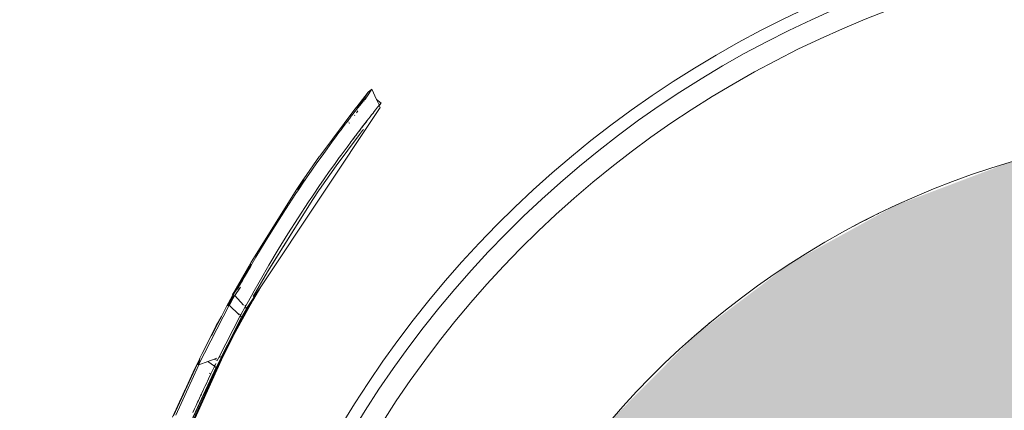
# Model space of a CAD drawing. Header units: millimetres. Extents: x 504675 to 860349, y -23215 to 63575.
# Tile 71 of 177: x 590843 to 591548, y 33472 to 33752. Entities that reach past the tile are written whole.
import ezdxf

# ---------------------------------------------------------------- set-up
doc = ezdxf.new("R2010")
doc.units = ezdxf.units.MM
doc.header["$LTSCALE"] = 10
doc.linetypes.add('LEVEL-F-OVERALL LAYOUT$0$HIDDEN', pattern=[0.375, 0.25, -0.125])
doc.layers.get('0').update_dxf_attribs({"linetype": 'CONTINUOUS'})
for name, color, linetype, lineweight in [('ARCH', 8, 'CONTINUOUS', 0), ('furniture', 8, 'CONTINUOUS', 5), ('LEVEL - C OVERALL LAYOUT$0$A-EQPM', 8, 'CONTINUOUS', 5), ('LEVEL - C OVERALL LAYOUT$0$C-COLS', 8, 'CONTINUOUS', 5)]:
    doc.layers.add(name, color=color, linetype=linetype, lineweight=lineweight)
doc.layers.add('LEVEL-F-OVERALL LAYOUT$0$DASH1L', color=8, linetype='LEVEL-F-OVERALL LAYOUT$0$HIDDEN')

# ---------------------------------------------------------------- blocks, each defined once
blk = doc.blocks.new('LEVEL - C OVERALL LAYOUT$0$Column Cladding - Column Cladding- 1200mm-V38-LEVEL C - PART PLAN 20')
at = {"layer": 'LEVEL - C OVERALL LAYOUT$0$A-EQPM', "color": 253, "lineweight": 5}
for radius, start, end in [(755, 90, 270), (746, 360, 180), (731, 0, 180), (600, 123.96032, 125.87793), (600, 137.77336, 138.46154)]:
    blk.add_arc((0, 0), radius, start, end, dxfattribs=at)
blk = doc.blocks.new('ARCH')
at = {"layer": 'LEVEL - C OVERALL LAYOUT$0$C-COLS'}
blk.add_hatch(color=256, dxfattribs=at).paths.add_polyline_path([(591638.9, 32479.69), (591724.31, 32473.95), (591809.67, 32480.43), (591893.25, 32498.99), (591973.33, 32529.25), (592048.28, 32570.6), (592116.59, 32622.2), (592176.86, 32683), (592227.87, 32751.75), (592268.57, 32827.06), (592298.14, 32907.4), (592316.83, 33003.91), (592321.71, 33076.54), (592315.23, 33161.91), (592296.67, 33245.48), (592266.41, 33325.56), (592220.09, 33407.08), (592173.46, 33468.82), (592112.66, 33529.09), (592043.91, 33580.1), (591968.6, 33620.8), (591888.26, 33650.37), (591804.53, 33668.2), (591719.11, 33673.94), (591633.75, 33667.46), (591550.18, 33648.9), (591470.1, 33618.64), (591395.14, 33577.29), (591326.84, 33525.69), (591266.57, 33464.89), (591215.56, 33396.14), (591174.86, 33320.83), (591145.29, 33240.49), (591127.46, 33156.76), (591121.72, 33071.34), (591128.2, 32985.98), (591146.76, 32902.41), (591177.02, 32822.33), (591218.37, 32747.38), (591269.97, 32679.07), (591330.77, 32618.8), (591399.52, 32567.79), (591489.85, 32521.56), (591555.17, 32497.52)], flags=0)
at = {"layer": 'LEVEL-F-OVERALL LAYOUT$0$DASH1L'}
h = blk.add_hatch(dxfattribs=at)
h.set_pattern_fill('ANGLE', color=8, scale=10, angle=352.06644)
h.set_pattern_definition([(352.0664444, (-404119.055, 373340.98), (9.6410197, 69.1814516), [50.8, -19.05]), (82.0664444, (-404119.055, 373340.98), (-69.1814516, 9.6410197), [50.8, -19.05])])
edge = h.paths.add_edge_path(flags=16)
edge.add_line((572074.71, 35847.06), (602196.9, 29528.22))
edge.add_line((602196.9, 29528.22), (599472.63, 39352))
edge.add_arc((597545.36, 38817.55), 2000, 15.49944, 89.99835)
edge.add_line((597545.42, 40817.55), (573256.11, 40817.55))
edge.add_arc((576210.34, 22394.18), 18658.72, 99.109962, 106.690333)
edge.add_line((570851.58, 40266.83), (572074.71, 35847.06))
h.paths.add_polyline_path([(583373.78, 40815.97), (583374.1, 40875.04), (586424.1, 40859.11), (586423.94, 40815.97)], flags=16)
h.paths.add_polyline_path([(600840.89, 34605.13), (600792.78, 34591.52), (599497.97, 39260.65), (599546.08, 39274.25)])
h.paths.add_polyline_path([(587210.4, 32671.78), (587194.97, 32598.38), (582692.95, 33542.79), (582708.39, 33616.18)])
edge = h.paths.add_edge_path()
edge.add_line((572071.73, 35387.89), (601863.32, 29138.4))
edge.add_arc((601986.5, 29725.62), 600, 258.15264, 375.49944)
edge.add_line((602564.68, 29885.96), (599906.27, 39472.26))
edge.add_arc((597545.36, 38817.55), 2450, 15.49944, 89.99835)
edge.add_line((597545.43, 41267.55), (573220.48, 41267.55))
edge.add_arc((576210.34, 22394.18), 19108.72, 99.001832, 106.235819)
edge.add_arc((571035.46, 40164.76), 600, 106.23582, 195.46897)
edge.add_line((570457.2, 40004.73), (571616.65, 35815.08))
edge.add_arc((572194.91, 35975.11), 600, 195.46897, 258.15264)
h.paths.add_polyline_path([(587210.4, 32671.78), (587195.41, 32600.49), (587195.43, 32600.49)])
at = {"layer": 'furniture'}
for p, q in [((591092.66, 33700.04), (591084.54, 33689.44)), ((591085.11, 33688.69), (591092.66, 33700.04)), ((591091.82, 33696.61), (591095.43, 33702.02)), ((591092.66, 33700.04), (591095.43, 33702.02)), ((591095.43, 33702.02), (591098.77, 33694.7)), ((591087.63, 33691.74), (591086.61, 33690.46)), ((591088.58, 33692.94), (591087.63, 33691.74)), ((591089.46, 33694.04), (591088.58, 33692.94)), ((591090.26, 33695.04), (591089.46, 33694.04)), ((591089.85, 33693.64), (591089.89, 33693.7)), ((591090.99, 33695.95), (591090.26, 33695.04)), ((591090.6, 33694.77), (591091.23, 33695.71)), ((591091.64, 33696.75), (591090.99, 33695.95)), ((591091.77, 33696.91), (591091.64, 33696.75)), ((591101.93, 33692.17), (591098.77, 33694.7)), ((591098.77, 33694.7), (591100.55, 33690.8)), ((591100.12, 33689.99), (591100.63, 33690.62)), ((591100.63, 33690.62), (591100.69, 33690.69)), ((591100.63, 33690.62), (591100.68, 33690.51)), ((591100.95, 33690.86), (591100.68, 33690.51)), ((591100.69, 33690.69), (591101.17, 33691.27)), ((591101.18, 33691.16), (591100.95, 33690.86)), ((591101.17, 33691.27), (591101.4, 33691.55)), ((591101.38, 33691.42), (591101.18, 33691.16)), ((591101.55, 33691.64), (591101.38, 33691.42)), ((591101.4, 33691.55), (591101.59, 33691.78)), ((591101.69, 33691.83), (591101.55, 33691.64)), ((591101.59, 33691.78), (591101.73, 33691.95)), ((591101.73, 33691.95), (591101.69, 33691.83)), ((591101.73, 33691.95), (591101.8, 33691.97)), ((591101.8, 33691.97), (591101.84, 33692.07)), ((591101.84, 33692.07), (591101.88, 33692.08)), ((591101.9, 33692.14), (591101.88, 33692.08)), ((591101.9, 33692.14), (591101.93, 33692.17)), ((591101.36, 33689.02), (591015.75, 33560.49)), ((591083.94, 33688.86), (591058.67, 33655.14)), ((591081.92, 33684.45), (591080.6, 33682.75)), ((591083.18, 33686.08), (591081.92, 33684.45)), ((591082.13, 33684.22), (591082.16, 33684.27)), ((591082.95, 33683.28), (591083.12, 33683.53)), ((591084.39, 33687.62), (591083.18, 33686.08)), ((591083.26, 33686.02), (591083.46, 33686.28)), ((591083.3, 33685.99), (591083.46, 33686.28)), ((591083.46, 33686.28), (591083.7, 33686.58)), ((591083.7, 33686.58), (591084.39, 33687.62)), ((591084.07, 33688.76), (591083.94, 33688.86)), ((591084.54, 33689.44), (591084.07, 33688.76)), ((591084.8, 33688.23), (591084.07, 33688.76)), ((591084.26, 33685.25), (591085.22, 33686.69)), ((591084.43, 33687.68), (591084.39, 33687.62)), ((591085.53, 33689.08), (591084.43, 33687.68)), ((591084.43, 33687.68), (591084.8, 33688.23)), ((591085.11, 33688.69), (591084.54, 33689.44)), ((591084.8, 33688.23), (591085.11, 33688.69)), ((591086.61, 33690.46), (591085.53, 33689.08)), ((591094.08, 33682.41), (591095.15, 33683.77)), ((591095.15, 33683.77), (591096.16, 33685.04)), ((591096.16, 33685.04), (591097.09, 33686.22)), ((591097.09, 33686.22), (591097.96, 33687.31)), ((591097.96, 33687.31), (591098.76, 33688.3)), ((591098.76, 33688.3), (591099.48, 33689.2)), ((591099.48, 33689.2), (591100.12, 33689.99)), ((591100.68, 33690.51), (591101.36, 33689.02)), ((591076.35, 33677.18), (591074.84, 33675.18)), ((591077.81, 33679.11), (591076.35, 33677.18)), ((591079.23, 33680.96), (591077.81, 33679.11)), ((591078.32, 33678.51), (591078.42, 33678.65)), ((591079.13, 33677.55), (591079.38, 33677.91)), ((591080.6, 33682.75), (591079.23, 33680.96)), ((591089.63, 33676.58), (591089.05, 33675.82)), ((591089.2, 33676.14), (591090.51, 33677.83)), ((591090.19, 33677.29), (591089.63, 33676.58)), ((591090.7, 33677.95), (591090.19, 33677.29)), ((591090.51, 33677.83), (591091.76, 33679.44)), ((591091.18, 33678.56), (591090.7, 33677.95)), ((591091.62, 33679.12), (591091.18, 33678.56)), ((591091.73, 33679.25), (591091.62, 33679.12)), ((591091.76, 33679.44), (591092.95, 33680.96)), ((591092.95, 33680.96), (591094.08, 33682.41)), ((591069.69, 33647.24), (591086.45, 33669.58)), ((591071.69, 33670.98), (591070.06, 33668.79)), ((591073.28, 33673.11), (591071.69, 33670.98)), ((591074.84, 33675.18), (591073.28, 33673.11)), ((591083.5, 33668.65), (591084.99, 33670.63)), ((591084.83, 33670.32), (591084.01, 33669.25)), ((591085.61, 33671.35), (591084.83, 33670.32)), ((591084.99, 33670.63), (591086.44, 33672.54)), ((591086.36, 33672.34), (591085.61, 33671.35)), ((591087.08, 33673.28), (591086.36, 33672.34)), ((591086.44, 33672.54), (591087.22, 33673.55)), ((591086.45, 33669.58), (591088.59, 33672.44)), ((591087.29, 33673.55), (591087.08, 33673.28)), ((591087.22, 33673.55), (591087.85, 33674.37)), ((591087.77, 33674.17), (591087.29, 33673.55)), ((591088.43, 33675.02), (591087.77, 33674.17)), ((591087.85, 33674.37), (591089.2, 33676.14)), ((591089.05, 33675.82), (591088.43, 33675.02)), ((591088.59, 33672.44), (591089.25, 33673.35)), ((591066.7, 33664.22), (591063.22, 33659.44)), ((591070.06, 33668.79), (591066.7, 33664.22)), ((591078.77, 33662.33), (591079.52, 33663.26)), ((591079.52, 33663.26), (591080.38, 33664.5)), ((591080.38, 33664.5), (591081.4, 33665.78)), ((591082.3, 33666.98), (591081.4, 33665.78)), ((591081.4, 33665.78), (591081.96, 33666.6)), ((591081.96, 33666.6), (591083.5, 33668.65)), ((591083.17, 33668.14), (591082.3, 33666.98)), ((591084.01, 33669.25), (591083.17, 33668.14)), ((591063.22, 33659.44), (591059.64, 33654.46)), ((591075.45, 33657.75), (591073.27, 33654.77)), ((591075.45, 33657.81), (591077.53, 33660.58)), ((591075.45, 33657.75), (591075.45, 33657.81)), ((591077.53, 33660.58), (591078.77, 33662.33)), ((591057.91, 33654.06), (591046.63, 33637.89)), ((591055.99, 33649.3), (591052.27, 33643.99)), ((591059.64, 33654.46), (591055.99, 33649.3)), ((591057.96, 33654.12), (591057.91, 33654.06)), ((591058.67, 33655.14), (591057.96, 33654.12)), ((591068.46, 33648.15), (591070.11, 33650.39)), ((591071.01, 33651.65), (591070.11, 33650.39)), ((591071.01, 33651.65), (591072, 33653.08)), ((591073.27, 33654.77), (591072, 33653.08)), ((591052.27, 33643.99), (591048.51, 33638.54)), ((591069.69, 33647.24), (591057.81, 33630.22)), ((591061.17, 33637.79), (591064.85, 33643.05)), ((591064.85, 33643.05), (591068.46, 33648.15)), ((591046.45, 33637.62), (591041.64, 33630.49)), ((591041.82, 33630.29), (591046.86, 33637.34)), ((591041.93, 33630.21), (591046.92, 33637.21)), ((591044.68, 33633.56), (591047.02, 33636.96)), ((591047.15, 33636.66), (591044.91, 33633.41)), ((591048.51, 33638.54), (591044.99, 33633.36)), ((591046.63, 33637.89), (591046.45, 33637.62)), ((591057.45, 33632.4), (591061.17, 33637.79)), ((591041.59, 33630.44), (591008.9, 33578.29)), ((591040.94, 33627.32), (591033.42, 33615.83)), ((591042.67, 33629.89), (591040.94, 33627.32)), ((591041.64, 33630.49), (591041.59, 33630.44)), ((591044.68, 33633.56), (591042.24, 33630.01)), ((591042.36, 33630.09), (591042.29, 33629.98)), ((591042.32, 33629.96), (591042.36, 33630.09)), ((591042.36, 33630.09), (591044.68, 33633.56)), ((591042.36, 33630.09), (591042.54, 33629.98)), ((591042.54, 33629.98), (591042.46, 33629.87)), ((591044.91, 33633.41), (591042.54, 33629.98)), ((591042.54, 33629.98), (591042.67, 33629.89)), ((591044.73, 33632.97), (591042.67, 33629.89)), ((591044.68, 33633.56), (591044.91, 33633.41)), ((591044.99, 33633.36), (591044.73, 33632.97)), ((591044.99, 33633.36), (591044.91, 33633.41)), ((591057.63, 33629.95), (591053, 33623.09)), ((591053.71, 33626.89), (591057.45, 33632.4)), ((591057.81, 33630.22), (591057.63, 33629.95)), ((591020.5, 33571.28), (591052.95, 33623.04)), ((591052.95, 33623.04), (591020.86, 33571.74)), ((591042.51, 33609.93), (591049.96, 33621.3)), ((591049.96, 33621.3), (591051.71, 33623.85)), ((591052.23, 33624.65), (591051.71, 33623.85)), ((591052.25, 33624.68), (591052.23, 33624.65)), ((591052.25, 33624.68), (591053.71, 33626.89)), ((591052.95, 33623.04), (591053, 33623.09)), ((591033.42, 33615.83), (591026.06, 33604.26)), ((591035.23, 33598.48), (591042.51, 33609.93)), ((591026.06, 33604.26), (591018.98, 33592.8)), ((591018.98, 33592.8), (591012.3, 33581.66)), ((591035.23, 33598.48), (591028.23, 33587.14)), ((591021.62, 33576.11), (591028.23, 33587.14)), ((591008.9, 33578.29), (590995.6, 33554.94)), ((591008.89, 33578.1), (590998.55, 33559.86)), ((591012.3, 33581.66), (591008.74, 33575.62)), ((590998.55, 33559.86), (591006.98, 33573.59)), ((591001.39, 33564.31), (591006.13, 33572.07)), ((591002, 33564.7), (591006.13, 33572.07)), ((591006.13, 33572.07), (591002.11, 33564.64)), ((591006.11, 33571.03), (591002.39, 33564.48)), ((591004.7, 33568.9), (591008.76, 33575.91)), ((591004.7, 33568.9), (591008.76, 33575.88)), ((591008.08, 33574.42), (591006.11, 33571.03)), ((591006.13, 33572.07), (591006.91, 33573.35)), ((591006.91, 33573.35), (591008.54, 33576)), ((591006.91, 33573.35), (591006.98, 33573.59)), ((591006.98, 33573.59), (591007.34, 33574.18)), ((591007.34, 33574.18), (591007.42, 33574.36)), ((591007.42, 33574.36), (591007.59, 33574.58)), ((591007.59, 33574.58), (591008.39, 33576.09)), ((591007.59, 33574.58), (591008.48, 33576.04)), ((591008.74, 33575.62), (591008.08, 33574.42)), ((591008.39, 33576.09), (591008.81, 33576.81)), ((591008.39, 33576.09), (591008.48, 33576.04)), ((591008.48, 33576.04), (591008.8, 33576.55)), ((591008.48, 33576.04), (591008.54, 33576)), ((591008.54, 33576), (591008.79, 33576.41)), ((591008.54, 33576), (591008.76, 33575.88)), ((591008.76, 33575.88), (591008.76, 33575.98)), ((591008.81, 33576.81), (591008.82, 33576.85)), ((591010.38, 33553.52), (591020.5, 33571.28)), ((591020.86, 33571.74), (591013.49, 33558.74)), ((591015.5, 33565.6), (591021.62, 33576.11)), ((590998.6, 33559.82), (591001.39, 33564.31)), ((591001.39, 33564.31), (590998.81, 33559.69)), ((590998.89, 33559.64), (591001.39, 33564.31)), ((591002, 33563.88), (591000.5, 33561.13)), ((591001.07, 33563.1), (591001.67, 33564.16)), ((591001.11, 33563.08), (591001.67, 33564.16)), ((591001.81, 33564.09), (591001.22, 33563.02)), ((591001.28, 33562.98), (591001.9, 33564.04)), ((591001.37, 33562.93), (591002, 33563.88)), ((591001.67, 33564.16), (591001.39, 33564.31)), ((591001.67, 33564.16), (591002, 33564.7)), ((591001.81, 33564.09), (591001.67, 33564.16)), ((591002.11, 33564.64), (591001.81, 33564.09)), ((591001.9, 33564.04), (591001.81, 33564.09)), ((591001.9, 33564.04), (591002.21, 33564.58)), ((591002.05, 33563.96), (591001.9, 33564.04)), ((591002.11, 33564.64), (591002, 33564.7)), ((591002.05, 33563.96), (591002, 33563.88)), ((591002.35, 33564.41), (591002.05, 33563.96)), ((591002.21, 33564.58), (591002.11, 33564.64)), ((591002.21, 33564.58), (591004.7, 33568.9)), ((591002.39, 33564.48), (591002.21, 33564.58)), ((591002.39, 33564.48), (591002.35, 33564.41)), ((591009.98, 33555.87), (591015.5, 33565.6)), ((590995.6, 33554.94), (590998.6, 33559.82)), ((590998.81, 33559.69), (590996.72, 33555.95)), ((590997.66, 33557.37), (590996.72, 33555.95)), ((590997.1, 33554.31), (591001.14, 33560.38)), ((590997.66, 33557.37), (590998.42, 33558.78)), ((590997.66, 33557.37), (590998.61, 33558.78)), ((590998.42, 33558.78), (590998.44, 33558.87)), ((590998.44, 33558.87), (590998.46, 33558.86)), ((590998.46, 33558.86), (590998.89, 33559.64)), ((590998.46, 33558.86), (590998.61, 33558.78)), ((590998.55, 33559.86), (590998.6, 33559.82)), ((590998.6, 33559.82), (590998.81, 33559.69)), ((590998.61, 33558.78), (590999.09, 33559.51)), ((590998.81, 33559.69), (590998.89, 33559.64)), ((590998.89, 33559.64), (590999.09, 33559.51)), ((591000.5, 33561.13), (590999.05, 33558.52)), ((590999.09, 33559.51), (590999.23, 33559.71)), ((590999.23, 33559.71), (591001.07, 33563.1)), ((590999.23, 33559.71), (590999.53, 33560.17)), ((590999.53, 33560.17), (591001.11, 33563.08)), ((591000.49, 33561.61), (590999.53, 33560.17)), ((591001.22, 33563.02), (591000.49, 33561.61)), ((591000.49, 33561.61), (591001.28, 33562.98)), ((591000.49, 33561.61), (591001.37, 33562.93)), ((591001.07, 33563.1), (591001.11, 33563.08)), ((591001.11, 33563.08), (591001.22, 33563.02)), ((591001.22, 33563.02), (591001.28, 33562.98)), ((591001.28, 33562.98), (591001.37, 33562.93)), ((591010.05, 33550.73), (591015.75, 33560.49)), ((591013.28, 33556.6), (591010.05, 33550.73)), ((591010.26, 33552.24), (591013.18, 33556.63)), ((591011.87, 33554.24), (591013.18, 33556.63)), ((591011.87, 33554.24), (591013.28, 33556.6)), ((591013.18, 33556.63), (591013.75, 33557.48)), ((591013.75, 33557.48), (591013.28, 33556.6)), ((591015.75, 33560.49), (591013.75, 33557.48)), ((590991.45, 33546.86), (590995.31, 33553.84)), ((590995.68, 33553.93), (590991.78, 33546.95)), ((590995.58, 33553.91), (590992.16, 33547.79)), ((590995.56, 33552.73), (590992.47, 33547.13)), ((590992.47, 33547.13), (590994.32, 33550.6)), ((590992.59, 33547.91), (590996.14, 33554.05)), ((590995.55, 33552.18), (590992.82, 33547.22)), ((590995.55, 33552.18), (590992.94, 33547.25)), ((590993.28, 33548.82), (590994, 33550.14)), ((590993.38, 33549.38), (590996.07, 33554.04)), ((590993.38, 33549.38), (590995.8, 33553.97)), ((590995.7, 33551.87), (590993.79, 33548.38)), ((590994, 33550.14), (590996.14, 33554.05)), ((590994.32, 33550.6), (590994, 33550.14)), ((590994.32, 33550.6), (590994.99, 33551.83)), ((590994.99, 33551.83), (590996.21, 33554.07)), ((590995.56, 33552.73), (590994.99, 33551.83)), ((590995.31, 33553.84), (590995.91, 33554.74)), ((590996.66, 33554.19), (590995.55, 33552.18)), ((590995.8, 33552.04), (590995.55, 33552.18)), ((590996.31, 33554.1), (590995.56, 33552.73)), ((590995.91, 33554.74), (590995.6, 33554.94)), ((590995.7, 33551.87), (590995.83, 33552.03)), ((590996.93, 33554.1), (590995.8, 33552.04)), ((590995.8, 33553.97), (590995.84, 33553.98)), ((590995.83, 33552.03), (590995.8, 33552.04)), ((590995.83, 33552.03), (590996.97, 33554.07)), ((590995.91, 33554.74), (590996.72, 33555.95)), ((590996.36, 33554.11), (590996.31, 33554.1)), ((590996.93, 33554.1), (590996.74, 33554.21)), ((590997.03, 33554.29), (590996.93, 33554.1)), ((590996.97, 33554.07), (590996.93, 33554.1)), ((590996.97, 33554.07), (590997.1, 33554.31)), ((590997.1, 33554.31), (591003.36, 33547.4)), ((591010.26, 33552.24), (591003.13, 33539.48)), ((591004.17, 33541.5), (591009.73, 33551.45)), ((591005.04, 33546.95), (591009.94, 33555.81)), ((591005.11, 33542.58), (591010.99, 33552.65)), ((591010.26, 33552.24), (591005.11, 33542.58)), ((591005.47, 33545.06), (591009.73, 33551.45)), ((591008.19, 33547.54), (591010.99, 33552.65)), ((591010.05, 33550.73), (591009.1, 33549)), ((591009.73, 33551.45), (591010.26, 33552.24)), ((591009.94, 33555.81), (591009.98, 33555.87)), ((591010.99, 33552.65), (591011.09, 33552.82)), ((591011.09, 33552.82), (591011.46, 33553.5)), ((591011.46, 33553.5), (591011.55, 33553.67)), ((591011.55, 33553.67), (591011.78, 33554.08)), ((591011.78, 33554.08), (591011.87, 33554.24)), ((590971.09, 33504.53), (590993.19, 33547.31)), ((590987.56, 33539.33), (590991.45, 33546.86)), ((590992.16, 33547.79), (590991.71, 33546.93)), ((590992, 33547.01), (590992.88, 33548.52)), ((590992.08, 33547.02), (590992.12, 33547.04)), ((590992.12, 33547.04), (590992.59, 33547.91)), ((590993.28, 33548.82), (590992.2, 33547.06)), ((590993.28, 33548.82), (590992.27, 33547.07)), ((590992.34, 33547.09), (590993.28, 33548.82)), ((590992.42, 33547.11), (590992.47, 33547.13)), ((590992.59, 33547.91), (590992.88, 33548.52)), ((590992.88, 33548.52), (590993.38, 33549.38)), ((590993.19, 33547.31), (590993.79, 33548.38)), ((590993.19, 33547.31), (591000.3, 33540.44)), ((591009.1, 33549), (590996.3, 33525.72)), ((590999.52, 33531.82), (591007.04, 33545.48)), ((591001.42, 33540.35), (591004.56, 33546.07)), ((591002.04, 33538.76), (591005.47, 33545.06)), ((591007.04, 33545.48), (591002.54, 33537.78)), ((591003.19, 33539.01), (591007.04, 33545.48)), ((591005.04, 33546.95), (591004.39, 33547.31)), ((591004.56, 33546.07), (591004.71, 33546.31)), ((591004.56, 33546.07), (591005.47, 33545.06)), ((591004.62, 33541.74), (591005.11, 33542.58)), ((591004.71, 33546.31), (591004.85, 33546.59)), ((591004.85, 33546.59), (591005.04, 33546.95)), ((591007.04, 33545.48), (591007.16, 33545.68)), ((591007.16, 33545.68), (591007.45, 33546.22)), ((591007.45, 33546.22), (591007.57, 33546.42)), ((591007.57, 33546.42), (591008.08, 33547.37)), ((591008.08, 33547.37), (591008.19, 33547.54)), ((591008.19, 33547.54), (591009.1, 33549)), ((590985.71, 33535.95), (590983.9, 33532.84)), ((590984.1, 33532.73), (590985.59, 33535.6)), ((590984.15, 33532.71), (590986.05, 33536.4)), ((590985.1, 33534.77), (590985.71, 33535.95)), ((590985.59, 33535.6), (590985.1, 33534.77)), ((590985.59, 33535.6), (590986.19, 33536.77)), ((590986.05, 33536.4), (590985.59, 33535.6)), ((590985.7, 33509.88), (591001.08, 33539.69)), ((590985.71, 33535.95), (590986.04, 33536.59)), ((590986.04, 33536.59), (590986.19, 33536.77)), ((590986.05, 33536.4), (590986.63, 33537.52)), ((590986.19, 33536.77), (590986.23, 33536.84)), ((590986.23, 33536.84), (590986.63, 33537.52)), ((590986.63, 33537.52), (590987.05, 33538.33)), ((590987.05, 33538.33), (590987.12, 33538.56)), ((590987.12, 33538.56), (590987.56, 33539.33)), ((591001.91, 33536.69), (590992.79, 33519.59)), ((590995.73, 33526.5), (591002.04, 33538.76)), ((591001.91, 33536.69), (590999.27, 33532.17)), ((590999.94, 33533.43), (591002.75, 33538.24)), ((591001.42, 33540.35), (590999.98, 33541.12)), ((591003.93, 33540.45), (591000.64, 33534.77)), ((591000.85, 33535.23), (591001.22, 33535.86)), ((591001.08, 33539.69), (591001.42, 33540.35)), ((591001.08, 33539.69), (591002.04, 33538.76)), ((591001.22, 33535.86), (591003.93, 33540.45)), ((591001.22, 33535.86), (591003.13, 33539.48)), ((591002.07, 33536.97), (591001.91, 33536.69)), ((591002.37, 33537.48), (591002.07, 33536.97)), ((591002.54, 33537.78), (591002.37, 33537.48)), ((591002.75, 33538.24), (591002.54, 33537.78)), ((591003.19, 33539.01), (591002.75, 33538.24)), ((591003.13, 33539.48), (591004.17, 33541.5)), ((591003.93, 33540.45), (591003.19, 33539.01)), ((591003.93, 33540.45), (591004.07, 33540.71)), ((591004.07, 33540.71), (591004.44, 33541.32)), ((591004.44, 33541.32), (591004.59, 33541.6)), ((591004.59, 33541.6), (591004.62, 33541.74)), ((590983.9, 33532.84), (590973.76, 33512.84)), ((590980.43, 33525.5), (590984.15, 33532.71)), ((590983.9, 33532.84), (590983.96, 33532.81)), ((590985.1, 33534.77), (590983.96, 33532.81)), ((590983.96, 33532.81), (590984.06, 33532.76)), ((590984.06, 33532.76), (590985.1, 33534.77)), ((590984.06, 33532.76), (590984.1, 33532.73)), ((590984.1, 33532.73), (590984.15, 33532.71)), ((590993.85, 33522.09), (590998.81, 33531.36)), ((590995.85, 33526.44), (590997.62, 33529.46)), ((590997.62, 33529.46), (590997.01, 33528.28)), ((590997.46, 33529.05), (590997.01, 33528.28)), ((590997.27, 33527.68), (590999.52, 33531.82)), ((590997.49, 33529.12), (590997.46, 33529.05)), ((590998.81, 33531.36), (590997.49, 33529.12)), ((590997.62, 33529.46), (590997.94, 33530.08)), ((590998.1, 33530.29), (590997.94, 33530.08)), ((590998.48, 33531.02), (590998.1, 33530.29)), ((591000.2, 33534), (590998.48, 33531.02)), ((590998.48, 33531.02), (590999.57, 33532.81)), ((590999.02, 33532.06), (590998.48, 33531.02)), ((590998.87, 33531.49), (590998.81, 33531.36)), ((590999.2, 33532.03), (590998.87, 33531.49)), ((590999.02, 33532.06), (591000.85, 33535.23)), ((590999.27, 33532.17), (590999.2, 33532.03)), ((590999.27, 33532.17), (590999.57, 33532.81)), ((590999.57, 33532.81), (590999.94, 33533.43)), ((590999.94, 33533.43), (591000.2, 33534)), ((591000.25, 33534.08), (591000.2, 33534)), ((591000.59, 33534.68), (591000.25, 33534.08)), ((591000.64, 33534.77), (591000.59, 33534.68)), ((591000.64, 33534.77), (591000.85, 33535.23)), ((590980.31, 33525.5), (590973.86, 33512.78)), ((590976.97, 33518.81), (590980.31, 33525.5)), ((590976.97, 33518.81), (590980.32, 33525.29)), ((590980.43, 33525.5), (590980.31, 33525.5)), ((590980.31, 33525.5), (590980.32, 33525.29)), ((590980.32, 33525.29), (590980.43, 33525.5)), ((590988.01, 33509.07), (590996, 33525.19)), ((590991.82, 33518.9), (590995.73, 33526.5)), ((590996, 33525.19), (590992.14, 33518.17)), ((590992.66, 33520.14), (590994.19, 33523.16)), ((590995.43, 33525.58), (590992.76, 33520.09)), ((590992.76, 33520.09), (590993.89, 33522.29)), ((590992.79, 33519.59), (590997.1, 33527.4)), ((590993.48, 33521.36), (590993.46, 33521.26)), ((590993.52, 33521.38), (590993.48, 33521.36)), ((590993.52, 33521.38), (590993.81, 33522)), ((590993.81, 33522), (590993.85, 33522.09)), ((590993.85, 33522.09), (590994.24, 33522.93)), ((590993.85, 33522.09), (590993.89, 33522.29)), ((590993.89, 33522.29), (590994.24, 33522.93)), ((590994.19, 33523.16), (590995.43, 33525.58)), ((590994.19, 33523.16), (590994.32, 33523.1)), ((590994.24, 33522.93), (590994.27, 33522.99)), ((590994.27, 33522.99), (590994.32, 33523.1)), ((590996.98, 33528.23), (590994.32, 33523.1)), ((590996.98, 33528.23), (590995.43, 33525.58)), ((590995.43, 33525.58), (590995.85, 33526.44)), ((590995.73, 33526.5), (590995.85, 33526.44)), ((590996.3, 33525.72), (590996, 33525.19)), ((590996.3, 33525.72), (590997.1, 33527.4)), ((590997.01, 33528.28), (590996.98, 33528.23)), ((590997.2, 33527.6), (590997.1, 33527.4)), ((590997.2, 33527.6), (590997.27, 33527.68)), ((590973.86, 33512.78), (590976.97, 33518.81)), ((590985.59, 33506.4), (590991.82, 33518.9)), ((590987.47, 33509.04), (590990.16, 33514.93)), ((590987.48, 33509.91), (590991.12, 33517.11)), ((590987.51, 33510.54), (590991.82, 33518.9)), ((590992.14, 33518.17), (590988.01, 33509.07)), ((590991.34, 33516.99), (590988.6, 33511.35)), ((590989.94, 33514.29), (590988.6, 33511.35)), ((590989.44, 33513.57), (590990.16, 33514.93)), ((590991.34, 33516.99), (590989.94, 33514.29)), ((590991.27, 33517.02), (590990.16, 33514.93)), ((590990.16, 33514.93), (590990.29, 33515.28)), ((590990.29, 33515.28), (590990.5, 33515.67)), ((590990.5, 33515.67), (590990.64, 33515.98)), ((590991.2, 33517.06), (590990.64, 33515.98)), ((590990.64, 33515.98), (590991.23, 33517.05)), ((590991.12, 33517.11), (590991.26, 33517.38)), ((590991.12, 33517.11), (590991.2, 33517.06)), ((590991.37, 33517.32), (590991.2, 33517.06)), ((590991.2, 33517.06), (590991.23, 33517.05)), ((590991.23, 33517.05), (590991.37, 33517.32)), ((590991.26, 33517.38), (590992.55, 33519.93)), ((590991.26, 33517.38), (590991.37, 33517.32)), ((590991.37, 33517.32), (590991.27, 33517.02)), ((590991.27, 33517.02), (590991.34, 33516.99)), ((590991.34, 33516.99), (590991.36, 33517.03)), ((590991.36, 33517.03), (590991.42, 33517.15)), ((590991.37, 33517.32), (590991.78, 33518.09)), ((590991.42, 33517.15), (590991.48, 33517.26)), ((590991.51, 33517.25), (590991.42, 33517.15)), ((590991.63, 33517.57), (590991.48, 33517.26)), ((590991.48, 33517.26), (590991.64, 33517.47)), ((590991.48, 33517.26), (590991.51, 33517.25)), ((590991.64, 33517.47), (590991.51, 33517.25)), ((590992.46, 33519.28), (590991.63, 33517.57)), ((590992.05, 33518.32), (590991.64, 33517.47)), ((590991.78, 33518.09), (590992.65, 33519.88)), ((590991.78, 33518.09), (590992.46, 33519.28)), ((590992.05, 33518.32), (590992.72, 33519.68)), ((590992.69, 33519.45), (590992.05, 33518.32)), ((590992.46, 33519.28), (590992.53, 33519.42)), ((590992.53, 33519.42), (590992.72, 33519.86)), ((590992.53, 33519.42), (590992.72, 33519.68)), ((590992.55, 33519.93), (590992.66, 33520.14)), ((590992.65, 33519.88), (590992.55, 33519.93)), ((590992.65, 33519.88), (590992.76, 33520.09)), ((590992.72, 33519.86), (590992.65, 33519.88)), ((590992.66, 33520.14), (590992.76, 33520.09)), ((590992.69, 33519.45), (590992.66, 33519.46)), ((590992.69, 33519.45), (590992.79, 33519.59)), ((590992.72, 33519.86), (590992.86, 33520.05)), ((590992.72, 33519.68), (590992.79, 33519.83)), ((590992.79, 33519.83), (590992.75, 33519.84)), ((590992.79, 33519.59), (590992.75, 33519.61)), ((590992.82, 33520.06), (590992.76, 33520.09)), ((590992.79, 33519.83), (590992.89, 33520.03)), ((590992.86, 33520.05), (590993.04, 33520.48)), ((590992.89, 33520.03), (590992.86, 33520.05)), ((590993.04, 33520.48), (590992.89, 33520.03)), ((590992.89, 33520.03), (590993.07, 33520.44)), ((590993.13, 33520.55), (590993.04, 33520.48)), ((590993.07, 33520.44), (590993.13, 33520.55)), ((590993.13, 33520.55), (590993.17, 33520.62)), ((590993.17, 33520.62), (590993.22, 33520.73)), ((590993.46, 33521.26), (590993.22, 33520.73)), ((590987.61, 33508.18), (590954.58, 33435.46)), ((590971.99, 33508.97), (590970.66, 33506.35)), ((590970.76, 33506.31), (590971.93, 33508.68)), ((590971.73, 33507.68), (590971, 33506.19)), ((590971.69, 33507.5), (590971.04, 33506.17)), ((590971.69, 33507.5), (590971.55, 33506.81)), ((590971.73, 33507.68), (590971.69, 33507.5)), ((590971.93, 33508.68), (590971.73, 33507.68)), ((590971.99, 33508.97), (590971.93, 33508.68)), ((590971.99, 33508.97), (590972.05, 33509.28)), ((590972.05, 33509.28), (590973.86, 33512.78)), ((590973.86, 33512.78), (590973.76, 33512.84)), ((590977.73, 33506.96), (590982.4, 33508.67)), ((590981.27, 33495.47), (590986.68, 33507.31)), ((590987.8, 33509.61), (590982.25, 33497.45)), ((590982.25, 33497.45), (590987.61, 33508.18)), ((590982.4, 33508.67), (590984.34, 33509.38)), ((590984.53, 33507.61), (590982.4, 33508.67)), ((590982.88, 33500.46), (590988.85, 33512.39)), ((590984.53, 33507.61), (590985.7, 33509.88)), ((590987.48, 33509.91), (590985.68, 33506.36)), ((590987.53, 33509.88), (590985.68, 33506.36)), ((590985.7, 33509.88), (590987.51, 33510.54)), ((590986.68, 33507.31), (590987.8, 33509.61)), ((590986.68, 33507.31), (590987.47, 33509.04)), ((590988.6, 33511.35), (590987.47, 33509.04)), ((590988.78, 33512.36), (590987.48, 33509.91)), ((590987.48, 33509.91), (590987.53, 33509.88)), ((590987.53, 33509.88), (590988.85, 33512.39)), ((590988.78, 33512.36), (590987.53, 33509.88)), ((590988.01, 33509.07), (590987.61, 33508.18)), ((590987.8, 33509.61), (590988.6, 33511.35)), ((590989.28, 33513.26), (590988.78, 33512.36)), ((590988.85, 33512.39), (590989.28, 33513.26)), ((590989.28, 33513.26), (590989.31, 33513.31)), ((590989.31, 33513.31), (590989.34, 33513.37)), ((590989.34, 33513.37), (590989.35, 33513.39)), ((590989.35, 33513.39), (590989.37, 33513.44)), ((590989.37, 33513.44), (590989.44, 33513.57)), ((590953.16, 33468.15), (590968.66, 33501.86)), ((590954.81, 33468.61), (590971.37, 33504.64)), ((590968.49, 33501.94), (590962.47, 33488.81)), ((590968.58, 33501.9), (590968.49, 33501.94)), ((590970.35, 33505.68), (590968.58, 33501.9)), ((590968.66, 33501.86), (590968.58, 33501.9)), ((590968.66, 33501.86), (590969.85, 33504.45)), ((590969.85, 33504.45), (590970.44, 33505.64)), ((590970.67, 33505.52), (590970.25, 33504.65)), ((590970.71, 33505.5), (590970.32, 33504.69)), ((590970.39, 33505.77), (590970.35, 33505.68)), ((590970.35, 33505.68), (590970.44, 33505.64)), ((590970.66, 33506.35), (590970.39, 33505.77)), ((590970.44, 33505.64), (590970.76, 33506.31)), ((590970.44, 33505.64), (590970.67, 33505.52)), ((590970.76, 33506.31), (590970.66, 33506.35)), ((590970.66, 33504.87), (590970.91, 33505.41)), ((590971, 33506.19), (590970.67, 33505.52)), ((590970.67, 33505.52), (590970.71, 33505.5)), ((590971.04, 33506.17), (590970.71, 33505.5)), ((590970.71, 33505.5), (590970.91, 33505.41)), ((590971, 33506.19), (590970.76, 33506.31)), ((590970.76, 33504.92), (590970.97, 33505.38)), ((590970.84, 33504.96), (590970.9, 33504.99)), ((590970.9, 33504.99), (590971.07, 33505.33)), ((590970.91, 33505.41), (590971.22, 33506.09)), ((590970.91, 33505.41), (590970.97, 33505.38)), ((590970.97, 33505.38), (590971.28, 33506.06)), ((590970.97, 33505.38), (590971.07, 33505.33)), ((590971.04, 33506.17), (590971, 33506.19)), ((590971.22, 33506.09), (590971.04, 33506.17)), ((590971.07, 33505.33), (590971.38, 33505.95)), ((590971.07, 33505.33), (590971.23, 33505.25)), ((590971.23, 33505.25), (590971.09, 33504.53)), ((590971.09, 33504.53), (590971.37, 33504.64)), ((590971.22, 33506.09), (590971.55, 33506.81)), ((590971.28, 33506.06), (590971.22, 33506.09)), ((590971.38, 33505.95), (590971.23, 33505.25)), ((590971.28, 33506.06), (590971.49, 33506.52)), ((590971.39, 33506), (590971.28, 33506.06)), ((590971.37, 33504.64), (590977.73, 33506.96)), ((590971.39, 33506), (590971.38, 33505.95)), ((590971.39, 33506), (590971.49, 33506.52)), ((590971.55, 33506.81), (590971.49, 33506.52)), ((590977.73, 33506.96), (590982.67, 33503.55)), ((590979.99, 33498.08), (590982.41, 33503.01)), ((590982.85, 33503.93), (590982.07, 33504.31)), ((590982.37, 33499.88), (590982.7, 33500.55)), ((590982.41, 33503.01), (590982.48, 33503.16)), ((590982.48, 33503.16), (590982.55, 33503.3)), ((590982.55, 33503.3), (590982.67, 33503.55)), ((590982.61, 33499.88), (590982.88, 33500.46)), ((590982.67, 33503.55), (590982.85, 33503.93)), ((590982.67, 33503.55), (590983.79, 33502.78)), ((590982.7, 33500.55), (590983.79, 33502.78)), ((590982.88, 33500.46), (590982.7, 33500.55)), ((590983.65, 33505.56), (590982.85, 33503.93)), ((590983.79, 33502.78), (590985.59, 33506.4)), ((590985.68, 33506.36), (590985.59, 33506.4)), ((590981.75, 33496.35), (590960.38, 33449.54)), ((590981.27, 33495.47), (590961.28, 33451.73)), ((590964.41, 33461.05), (590980.58, 33496.21)), ((590982.56, 33499.79), (590975.81, 33485.35)), ((590976.52, 33490.85), (590978.31, 33494.6)), ((590979.66, 33493.78), (590978, 33490.14)), ((590978.31, 33494.6), (590979.99, 33498.08)), ((590979.99, 33498.08), (590978.68, 33498.72)), ((590979.7, 33493.85), (590979.66, 33493.78)), ((590979.7, 33493.85), (590980.83, 33496.32)), ((590980.58, 33496.21), (590980.67, 33496.39)), ((590980.67, 33496.39), (590982.37, 33499.88)), ((590980.83, 33496.32), (590980.67, 33496.39)), ((590981.27, 33495.47), (590981.75, 33496.35)), ((590981.75, 33496.35), (590982.25, 33497.45)), ((590982.37, 33499.88), (590982.56, 33499.79)), ((590982.56, 33499.79), (590982.61, 33499.88)), ((590961.19, 33486.07), (590961.12, 33485.92)), ((590961.21, 33486.11), (590961.19, 33486.07)), ((590961.28, 33486.27), (590961.21, 33486.11)), ((590961.28, 33486.27), (590961.52, 33486.79)), ((590962.47, 33488.81), (590961.52, 33486.79)), ((590973.62, 33484.63), (590974.62, 33486.82)), ((590974.62, 33486.82), (590975, 33487.57)), ((590975, 33487.57), (590975.72, 33489.12)), ((590975.72, 33489.12), (590976.52, 33490.85)), ((590975.81, 33485.35), (590978, 33490.14)), ((590959.16, 33481.67), (590957.54, 33478.15)), ((590957.54, 33478.15), (590959.19, 33481.66)), ((590959.16, 33481.67), (590959.33, 33482.04)), ((590959.19, 33481.66), (590959.16, 33481.67)), ((590959.19, 33481.66), (590959.33, 33482.04)), ((590959.33, 33482.04), (590959.59, 33482.61)), ((590959.59, 33482.61), (590960.16, 33483.83)), ((590960.16, 33483.83), (590960.29, 33484.15)), ((590960.55, 33484.71), (590960.29, 33484.15)), ((590960.58, 33484.7), (590960.29, 33484.15)), ((590960.29, 33484.15), (590960.33, 33484.13)), ((590960.97, 33485.61), (590960.55, 33484.71)), ((590960.58, 33484.7), (590960.55, 33484.71)), ((590960.97, 33485.61), (590960.58, 33484.7)), ((590961.11, 33485.9), (590960.97, 33485.61)), ((590961.12, 33485.92), (590961.11, 33485.9)), ((590974.98, 33483.58), (590964.95, 33461.69)), ((590970.51, 33477.93), (590971.07, 33479.11)), ((590972.61, 33482.51), (590971.07, 33479.11)), ((590972.61, 33482.51), (590973.2, 33483.71)), ((590973.2, 33483.71), (590973.62, 33484.63)), ((590975.6, 33484.9), (590974.98, 33483.58)), ((590975.81, 33485.35), (590975.6, 33484.9)), ((590957.54, 33478.15), (590952.54, 33467.16)), ((590957.54, 33478.15), (590957.57, 33478.13)), ((590967.17, 33470.54), (590968.31, 33473.07)), ((590968.31, 33473.07), (590969.42, 33475.53)), ((590969.42, 33475.53), (590970.51, 33477.93))]:
    blk.add_line(p, q, dxfattribs=at)
at = {"layer": 'LEVEL - C OVERALL LAYOUT$0$C-COLS', "color": 8, "lineweight": 13}
blk.add_arc((591721.71, 33073.94), 600, 352.06644, 172.06644, dxfattribs=at)
at = {"color": 253, "lineweight": 5, "rotation": 352.0664444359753}
blk.add_blockref('LEVEL - C OVERALL LAYOUT$0$Column Cladding - Column Cladding- 1200mm-V38-LEVEL C - PART PLAN 20', (591721.71, 33073.94), dxfattribs=at)

msp = doc.modelspace()

# ---------------------------------------------------------------- block references
at = {"layer": 'ARCH'}
msp.add_blockref('ARCH', (0, 0), dxfattribs=at)

doc.saveas('drawing.dxf')
